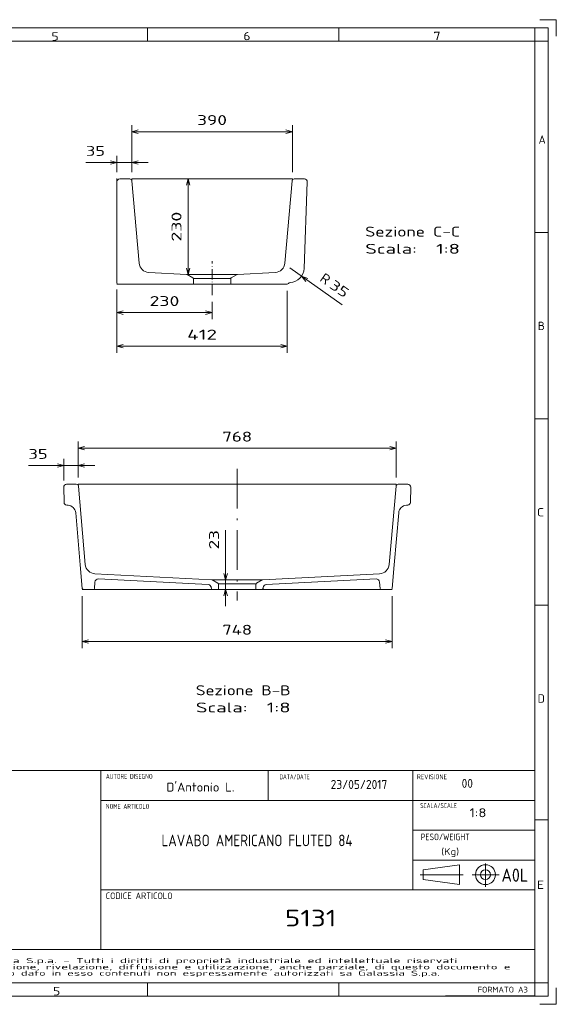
# Model space of a CAD drawing. Extents: x 0 to 420, y 0 to 297.
# Tile 17 of 17: x 258 to 420, y 0 to 297. Entities that reach past the tile are written whole.
import ezdxf
from ezdxf.enums import TextEntityAlignment as Align

# ---------------------------------------------------------------- set-up
doc = ezdxf.new("R2010")
doc.units = 0
doc.linetypes.add('DASHDOT', pattern=[18.5, 12, -3, 0.5, -3])
doc.layers.get('0').update_dxf_attribs({"lineweight": 13})
for name, color, linetype, lineweight in [('1', 7, 'Continuous', 13), ('10', 7, 'Continuous', 13), ('11', 7, 'Continuous', 13), ('2', 7, 'Continuous', 13)]:
    doc.layers.add(name, color=color, linetype=linetype, lineweight=lineweight)
doc.styles.get("Standard").update_dxf_attribs({"font": 'isocp.shx'})
doc.dimstyles.get("Standard").update_dxf_attribs({"dimtxt": 2.5, "dimasz": 2.5, "dimexe": 1.25, "dimexo": 0.625, "dimtad": 1, "dimcen": 2.5, "dimadec": 0, "dimazin": 0, "dimtfac": 1, "dimtmove": 0, "dimatfit": 0, "dimfxl": 0, "dimarcsym": 0})

# ---------------------------------------------------------------- blocks, each defined once
blk = doc.blocks.new('*D')
at = {"color": 7, "lineweight": 5, "ltscale": 0.330035}
blk.add_line((180.69, 256.03), (180.69, 269.23), dxfattribs=at)
at = {"color": 7, "lineweight": 5, "ltscale": 0.33318}
blk.add_line((192.94, 255.9), (192.94, 269.23), dxfattribs=at)
at = {"color": 7, "lineweight": 5}
for p, q in [((180.69, 267.23), (234.8, 267.23)), ((340.3, 263.22), (291.8, 263.22)), ((119.2, 219.64), (119.2, 251.39)), ((308.82, 220.17), (308.82, 248.99)), ((73.73, 245.04), (39.24, 245.04)), ((41.24, 219.64), (41.24, 245.04)), ((316.05, 208.63), (287.3, 208.63)), ((58.24, 207.61), (93.17, 207.61)), ((338.78, 198.5), (287.3, 198.5)), ((275.64, 167.73), (371.67, 167.73)), ((204.75, 166.13), (111.51, 166.13)), ((113.51, 108.62), (113.51, 166.13)), ((260.6, 162.53), (280.64, 162.53)), ((181.79, 134.84), (205.5, 146.8)), ((320.15, 120.13), (320.15, 143.03)), ((184.82, 108.62), (111.51, 108.62)), ((134.43, 107.5), (134.43, 84.61)), ((239.2, 107.5), (239.2, 84.61)), ((276.86, 109.47), (370.4, 109.47)), ((134.43, 86.61), (239.2, 86.61))]:
    blk.add_line(p, q, dxfattribs=at)
at = {"color": 7, "lineweight": 5, "ltscale": 0.355855}
for p, q in [((291.8, 250.99), (291.8, 265.22)), ((340.3, 250.99), (340.3, 265.22))]:
    blk.add_line(p, q, dxfattribs=at)
at = {"color": 7, "lineweight": 5, "ltscale": 0.476013}
blk.add_line((172.78, 258.97), (191.82, 258.97), dxfattribs=at)
at = {"color": 7, "lineweight": 5, "ltscale": 0.123454}
blk.add_line((180.69, 256.03), (180.69, 260.97), dxfattribs=at)
at = {"color": 7, "lineweight": 5, "ltscale": 0.121798}
blk.add_line((287.3, 251.05), (287.3, 255.93), dxfattribs=at)
at = {"color": 7, "lineweight": 5, "ltscale": 0.1235}
blk.add_line((291.8, 250.99), (291.8, 255.93), dxfattribs=at)
at = {"color": 7, "lineweight": 5, "ltscale": 0.4714}
blk.add_line((296.8, 253.93), (277.94, 253.93), dxfattribs=at)
at = {"color": 7, "lineweight": 5, "ltscale": 0.38993}
blk.add_line((105.6, 251.39), (121.2, 251.39), dxfattribs=at)
at = {"color": 7, "lineweight": 5, "ltscale": 0.484375}
blk.add_line((339.52, 222.11), (355.36, 210.96), dxfattribs=at)
at = {"color": 7, "lineweight": 5, "ltscale": 0.293922}
blk.add_line((51, 219.64), (39.24, 219.64), dxfattribs=at)
at = {"color": 7, "lineweight": 5, "ltscale": 0.309228}
for p, q in [((58.24, 217.98), (58.24, 205.61)), ((93.17, 217.98), (93.17, 205.61))]:
    blk.add_line(p, q, dxfattribs=at)
at = {"color": 7, "lineweight": 5, "ltscale": 0.376598}
for p, q in [((104.48, 218.01), (104.48, 202.95)), ((106.1, 219.64), (121.17, 219.64))]:
    blk.add_line(p, q, dxfattribs=at)
at = {"color": 7, "lineweight": 5, "ltscale": 0.37743}
blk.add_line((106.1, 219.64), (121.2, 219.64), dxfattribs=at)
at = {"color": 7, "lineweight": 5, "ltscale": 0.224499}
blk.add_line((287.3, 215.61), (287.3, 206.63), dxfattribs=at)
at = {"color": 7, "lineweight": 5, "ltscale": 0.468372}
for p, q in [((287.3, 215.24), (287.3, 196.5)), ((338.78, 215.24), (338.78, 196.5))]:
    blk.add_line(p, q, dxfattribs=at)
at = {"color": 7, "lineweight": 5, "ltscale": 0.132243}
blk.add_line((316.05, 211.92), (316.05, 206.63), dxfattribs=at)
at = {"color": 7, "lineweight": 5, "ltscale": 0.271161}
for p, q in [((275.64, 158.88), (275.64, 169.73)), ((371.67, 158.88), (371.67, 169.73))]:
    blk.add_line(p, q, dxfattribs=at)
at = {"color": 7, "lineweight": 5, "ltscale": 0.163428}
blk.add_line((271.27, 157.99), (271.27, 164.53), dxfattribs=at)
at = {"color": 7, "lineweight": 5, "ltscale": 0.141171}
blk.add_line((275.64, 158.88), (275.64, 164.53), dxfattribs=at)
at = {"color": 7, "lineweight": 5, "ltscale": 0.391449}
for p, q in [((276.86, 123.13), (276.86, 107.47)), ((370.4, 123.13), (370.4, 107.47))]:
    blk.add_line(p, q, dxfattribs=at)
at = {"color": 7, "lineweight": 5}
for points in [[(182.62, 267.75), (180.69, 267.23), (182.62, 266.71)], [(191.01, 266.71), (192.94, 267.23), (191.01, 267.75)], [(293.73, 263.74), (291.8, 263.22), (293.73, 262.7)], [(338.37, 262.7), (340.3, 263.22), (338.37, 263.74)], [(178.76, 258.45), (180.69, 258.97), (178.76, 259.49)], [(188.75, 259.49), (186.82, 258.97), (188.75, 258.45)], [(285.37, 253.41), (287.3, 253.93), (285.37, 254.44)], [(293.73, 254.44), (291.8, 253.93), (293.73, 253.41)], [(119.72, 249.45), (119.2, 251.39), (118.68, 249.45)], [(309.33, 247.05), (308.82, 248.99), (308.3, 247.05)], [(41.76, 243.1), (41.24, 245.04), (40.72, 243.1)], [(40.72, 221.57), (41.24, 219.64), (41.76, 221.57)], [(118.68, 221.57), (119.2, 219.64), (119.72, 221.57)], [(308.3, 222.1), (308.82, 220.17), (309.33, 222.1)], [(119.68, 217.7), (119.17, 219.64), (118.65, 217.7)], [(344.97, 218.9), (343.09, 219.59), (344.38, 218.06)], [(60.17, 208.13), (58.24, 207.61), (60.17, 207.09)], [(91.24, 207.09), (93.17, 207.61), (91.24, 208.13)], [(289.23, 209.15), (287.3, 208.63), (289.23, 208.11)], [(314.12, 208.11), (316.05, 208.63), (314.12, 209.15)], [(106.41, 205.46), (104.48, 204.95), (106.41, 204.43)], [(289.23, 199.02), (287.3, 198.5), (289.23, 197.98)], [(336.84, 197.98), (338.78, 198.5), (336.84, 199.02)], [(277.57, 168.25), (275.64, 167.73), (277.57, 167.21)], [(369.74, 167.21), (371.67, 167.73), (369.74, 168.25)], [(114.03, 164.19), (113.51, 166.13), (112.99, 164.19)], [(269.34, 162.01), (271.27, 162.53), (269.34, 163.05)], [(277.57, 163.05), (275.64, 162.53), (277.57, 162.01)], [(190.35, 138.58), (191.84, 139.91), (189.88, 139.5)], [(183.29, 136.17), (181.79, 134.84), (183.75, 135.25)], [(319.63, 129.99), (320.15, 128.06), (320.67, 129.99)], [(320.67, 123.2), (320.15, 125.13), (319.63, 123.2)], [(112.99, 110.56), (113.51, 108.62), (114.03, 110.56)], [(278.79, 109.99), (276.86, 109.47), (278.79, 108.96)], [(368.47, 108.96), (370.4, 109.47), (368.47, 109.99)], [(136.36, 87.13), (134.43, 86.61), (136.36, 86.09)], [(237.27, 86.09), (239.2, 86.61), (237.27, 87.13)]]:
    blk.add_lwpolyline(points, dxfattribs=at)
for centre, radius, start, end in [((104.48, 219.64), 14.69, 270, 0), ((186.82, 137.38), 5.63, 6.409, 69.6283), ((186.82, 137.38), 5.63, 200.3716, 227.1526)]:
    blk.add_arc(centre, radius, start, end, dxfattribs=at)
for s, p, p2 in [('98', (193.37, 269.23), (199.17, 269.23)), (' N.8 RICAMI', (200.17, 269.23), (234.8, 269.23)), ('49', (172.78, 260.97), (178.58, 260.97)), ('768', (319.15, 169.73), (328.16, 169.73)), ('35', (260.6, 164.53), (266.41, 164.53)), ('748', (319.12, 111.47), (328.13, 111.47)), ('838', (182.31, 88.61), (191.32, 88.61))]:
    blk.add_text(s, height=3, dxfattribs=at).set_placement(p, p2, align=Align.FIT)
for s, rotation, p, p2 in [('390', 360, (311.55, 265.22), (320.55, 265.22)), ('35', 360, (277.94, 255.93), (283.75, 255.93)), ('254', 90, (117.2, 231.01), (117.2, 240.01)), ('230', 90, (306.82, 230.07), (306.82, 239.08)), ('203', 90, (39.24, 227.83), (39.24, 236.84)), ('R', 324.8562, (348.33, 218.35), (350.46, 216.85)), ('35', 324.8562, (351.28, 216.28), (356.03, 212.93)), ('%%d', 45, (114.3, 212.36), (115.85, 213.92)), ('280', 359.9973, (71.2, 209.61), (80.21, 209.61)), ('90', 45, (110.62, 207.83), (114.72, 211.94)), ('230', 360, (297.17, 210.63), (306.18, 210.63)), ('412', 360, (308.53, 200.5), (317.54, 200.5)), ('90', 26.7808, (199.41, 145.97), (204.59, 148.59)), ('%%c', 26.7808, (195.84, 144.17), (198.52, 145.52)), ('23', 90, (318.15, 137.22), (318.15, 143.03)), ('460', 90, (111.51, 132.87), (111.51, 141.88))]:
    blk.add_text(s, height=3, rotation=rotation, dxfattribs=at).set_placement(p, p2, align=Align.FIT)
blk = doc.blocks.new('BLOCK4')
at = {"layer": '10', "color": 7, "lineweight": 5}
blk.add_text('FORMATO A3', height=1.75, dxfattribs=at).set_placement((396.23, 3.55), (411.41, 3.55), align=Align.FIT)
blk = doc.blocks.new('BLOCK12')
at = {"layer": '10', "color": 7, "lineweight": 5}
blk.add_text('5', height=2.5, dxfattribs=at).set_placement((267.59, 290.69), (269.76, 290.69), align=Align.FIT)
blk = doc.blocks.new('BLOCK13')
at = {"layer": '10', "color": 7, "lineweight": 5}
blk.add_text('6', height=2.5, dxfattribs=at).set_placement((325.49, 290.82), (327.66, 290.82), align=Align.FIT)
blk = doc.blocks.new('BLOCK14')
at = {"layer": '10', "color": 7, "lineweight": 5}
blk.add_text('7', height=2.5, dxfattribs=at).set_placement((382.89, 290.87), (385.06, 290.87), align=Align.FIT)
blk = doc.blocks.new('BLOCK18')
at = {"layer": '10', "color": 7, "lineweight": 5}
blk.add_text('5', height=2.5, dxfattribs=at).set_placement((268.05, 2.71), (270.22, 2.71), align=Align.FIT)
blk = doc.blocks.new('BLOCK19')
at = {"layer": '10', "color": 7, "lineweight": 5}
blk.add_text('E', height=2.5, rotation=0, dxfattribs=at).set_placement((414.13, 34.79), (416.3, 34.79), align=Align.FIT)
blk = doc.blocks.new('BLOCK20')
at = {"layer": '10', "color": 7, "lineweight": 5}
blk.add_text('D', height=2.5, rotation=0, dxfattribs=at).set_placement((414.38, 90.99), (416.54, 90.99), align=Align.FIT)
blk = doc.blocks.new('BLOCK21')
at = {"layer": '10', "color": 7, "lineweight": 5}
blk.add_text('C', height=2.5, rotation=0, dxfattribs=at).set_placement((414.12, 147.19), (416.29, 147.19), align=Align.FIT)
blk = doc.blocks.new('BLOCK22')
at = {"layer": '10', "color": 7, "lineweight": 5}
blk.add_text('B', height=2.5, rotation=0, dxfattribs=at).set_placement((414.38, 203.39), (416.55, 203.39), align=Align.FIT)
blk = doc.blocks.new('BLOCK23')
at = {"layer": '10', "color": 7, "lineweight": 5}
blk.add_text('A', height=2.5, rotation=0, dxfattribs=at).set_placement((414.63, 259.59), (416.8, 259.59), align=Align.FIT)
blk = doc.blocks.new('BLOCK24')
at = {"layer": '1', "color": 7, "lineweight": 5, "width": 0.765}
blk.add_text('A0L', height=3.999, dxfattribs=at).set_placement((403.44, 36.97), (411.51, 36.97), align=Align.FIT)
blk = doc.blocks.new('BLOCK25')
at = {"layer": '1', "color": 7, "lineweight": 5, "width": 0.765}
blk.add_text('(Kg)', height=1.999, dxfattribs=at).set_placement((385.26, 45.06), (390.64, 45.06), align=Align.FIT)
blk = doc.blocks.new('BLOCK26')
at = {"layer": '1', "color": 7, "lineweight": 5, "width": 0.765}
blk.add_text('REVISIONE', height=1.499, dxfattribs=at).set_placement((377.89, 67.89), (386.97, 67.89), align=Align.FIT)
blk = doc.blocks.new('BLOCK27')
at = {"layer": '1', "color": 7, "lineweight": 5, "width": 0.765}
blk.add_text('SCALA/SCALE', height=1.499, dxfattribs=at).set_placement((378.89, 59.21), (389.99, 59.21), align=Align.FIT)
blk = doc.blocks.new('BLOCK28')
at = {"layer": '1', "color": 7, "lineweight": 5, "width": 0.765}
blk.add_text('PESO/WEIGHT', height=1.999, dxfattribs=at).set_placement((379.04, 49.5), (393.85, 49.5), align=Align.FIT)
blk = doc.blocks.new('BLOCK29')
at = {"layer": '1', "color": 7, "lineweight": 5, "width": 0.765}
blk.add_text('DATA/DATE', height=1.499, dxfattribs=at).set_placement((336.44, 67.89), (345.53, 67.89), align=Align.FIT)
blk = doc.blocks.new('BLOCK30')
at = {"layer": '1', "color": 7, "lineweight": 5, "width": 0.765}
blk.add_text('CODICE ARTICOLO', height=1.999, dxfattribs=at).set_placement((283.95, 31.73), (304.14, 31.73), align=Align.FIT)
blk = doc.blocks.new('BLOCK31')
at = {"layer": '1', "color": 7, "lineweight": 5, "width": 1.35}
for s, p, p2 in [('COPYRIGHT  Gallassia S.p.a. - Tutti i diritti di proprietà industriale ed intellettuale riservati', (217.31, 12.44), (390.17, 12.44)), ("E' vietata la riproduzione, rivelazione, diffusione e utilizzazione, anche parziale, di questo documento e", (217.31, 10.54), (406.21, 10.54)), ('di ogni informazione o dato in esso contenuti non espressamente autorizzati sa Galassia S.p.a.', (217.31, 8.64), (384.82, 8.64))]:
    blk.add_text(s, height=1.5, dxfattribs=at).set_placement(p, p2, align=Align.FIT)
blk = doc.blocks.new('BLOCK32')
at = {"layer": '1', "color": 7, "lineweight": 5, "width": 0.765}
blk.add_text('AUTORE DISEGNO', height=1.499, dxfattribs=at).set_placement((283.99, 68), (298.12, 68), align=Align.FIT)
blk = doc.blocks.new('BLOCK33')
at = {"layer": '1', "color": 7, "lineweight": 5, "width": 0.765}
blk.add_text('NOME ARTICOLO', height=1.499, dxfattribs=at).set_placement((284, 58.95), (297.12, 58.95), align=Align.FIT)
blk = doc.blocks.new('BLOCK38')
at = {"layer": '2', "color": 7, "lineweight": 5, "width": 0.72}
blk.add_text("D'Antonio L.", height=2.7, dxfattribs=at).set_placement((302.3, 64.16), (322.83, 64.16), align=Align.FIT)
blk = doc.blocks.new('BLOCK39')
at = {"layer": '2', "color": 7, "lineweight": 5, "width": 0.72}
blk.add_text('23/05/2017', height=2.7, dxfattribs=at).set_placement((351.86, 64.96), (368.97, 64.96), align=Align.FIT)
blk = doc.blocks.new('BLOCK40')
at = {"layer": '2', "color": 7, "lineweight": 5, "width": 0.72}
blk.add_text('00', height=2.7, dxfattribs=at).set_placement((391.41, 65.28), (394.83, 65.28), align=Align.FIT)
blk = doc.blocks.new('BLOCK41')
at = {"layer": '2', "color": 7, "lineweight": 5, "width": 0.72}
blk.add_text('1:8', height=2.7, dxfattribs=at).set_placement((393.78, 56.43), (398.91, 56.43), align=Align.FIT)
blk = doc.blocks.new('BLOCK42')
at = {"layer": '2', "color": 7, "lineweight": 5, "width": 0.72}
blk.add_text('LAVABO AMERICANO FLUTED 84', height=3.5, dxfattribs=at).set_placement((300.79, 47.68), (358.45, 47.68), align=Align.FIT)
blk = doc.blocks.new('BLOCK43')
at = {"layer": '2', "color": 7, "lineweight": 5}
blk.add_text('5131', height=5, dxfattribs=at).set_placement((338.06, 23.51), (353.6, 23.51), align=Align.FIT)
blk = doc.blocks.new('BLOCK49')
at = {"color": 7, "lineweight": 5}
for s, p, p2 in [('Sezione B-B', (-100, -503.3), (129, -503.3)), ('Scala:', (-100, -544.8), (24.9, -544.8)), ('  1:8', (24.9, -544.8), (129, -544.8))]:
    blk.add_text(s, height=24, dxfattribs=at).set_placement(p, p2, align=Align.FIT)
blk = doc.blocks.new('BLOCK50')
at = {"color": 7, "lineweight": 5}
for p, q in [((-388.7, 6), (-412.1, 6)), ((-412.1, 6), (-388.7, 6)), ((-367.2, -187.4), (-383.7, 1.4)), ((-367.2, -187.4), (-383.7, 1.4)), ((367.2, -187.4), (383.7, 1.4)), ((367.2, -187.4), (383.7, 1.4)), ((412.1, 6), (388.7, 6)), ((388.7, 6), (412.1, 6)), ((-418.4, -37.7), (-419.1, -1.1)), ((-418.4, -37.7), (-419.1, -1.1)), ((418.4, -37.7), (419.1, -1.1)), ((418.4, -37.7), (419.1, -1.1)), ((-379.1, -188.5), (-390.1, -63)), ((-379.1, -188.5), (-390.1, -63)), ((379.1, -188.5), (390.1, -63)), ((379.1, -188.5), (390.1, -63)), ((-374.2, -245.3), (-379.1, -188.5)), ((-374.2, -245.3), (-379.1, -188.5)), ((374.2, -245.3), (379.1, -188.5)), ((374.2, -245.3), (379.1, -188.5)), ((-61.7, -224.6), (-343.6, -210.2)), ((-61.7, -224.6), (-343.6, -210.2)), ((61.7, -224.6), (343.6, -210.2)), ((61.7, -224.6), (343.6, -210.2)), ((-70.1, -236.1), (-335.2, -222.7)), ((-70.1, -236.1), (-335.2, -222.7)), ((70.1, -236.1), (335.2, -222.7)), ((70.1, -236.1), (335.2, -222.7)), ((-371.2, -248), (-347.9, -248)), ((347.9, -248), (371.2, -248))]:
    blk.add_line(p, q, dxfattribs=at)
at = {"color": 7, "lineweight": 5, "ltscale": 0.08212}
for p, q in [((-408.6, -44.8), (-411.9, -44.6)), ((-408.6, -44.8), (-411.9, -44.6)), ((408.6, -44.8), (411.9, -44.6)), ((408.6, -44.8), (411.9, -44.6))]:
    blk.add_line(p, q, dxfattribs=at)
at = {"color": 7, "lineweight": 5, "ltscale": 0.38395}
for p, q in [((-345, -245.3), (-343.6, -230)), ((343.6, -230), (345, -245.3))]:
    blk.add_line(p, q, dxfattribs=at)
at = {"color": 7, "lineweight": 5, "ltscale": 0.399473}
for p, q in [((-46.5, -232.9), (-60.3, -224.9)), ((-46.5, -232.9), (-60.3, -224.9)), ((46.5, -232.9), (60.3, -224.9)), ((46.5, -232.9), (60.3, -224.9))]:
    blk.add_line(p, q, dxfattribs=at)
at = {"color": 7, "lineweight": 5, "ltscale": 0.311596}
for p, q in [((-45, -248), (-45, -235.5)), ((-45, -235.5), (-45, -248)), ((45, -248), (45, -235.5)), ((45, -235.5), (45, -248))]:
    blk.add_line(p, q, dxfattribs=at)
at = {"color": 7, "lineweight": 5, "ltscale": 0.055759}
for p, q in [((-62.6, -243.2), (-62.3, -245.4)), ((-62.6, -243.2), (-62.3, -245.4)), ((62.6, -243.2), (62.3, -245.4)), ((62.6, -243.2), (62.3, -245.4))]:
    blk.add_line(p, q, dxfattribs=at)
at = {"color": 7, "lineweight": 5, "ltscale": 0.358646}
for p, q in [((-59.3, -248), (-45, -248)), ((45, -248), (59.3, -248))]:
    blk.add_line(p, q, dxfattribs=at)
at = {"color": 7, "lineweight": 5}
for centre, radius, start, end in [((-412.1, -1), 7, 90, 181), ((-412.1, -1), 7, 90, 181), ((-388.7, 1), 5, 5, 90), ((-388.7, 1), 5, 5, 90), ((388.7, 1), 5, 90, 175), ((388.7, 1), 5, 90, 175), ((412.1, -1), 7, 359, 450), ((412.1, -1), 7, 359, 450), ((-411.4, -37.6), 7, 181, 266), ((-410, -64.7), 20, 5, 86), ((-410, -64.7), 20, 5, 86), ((410, -64.7), 20, 94, 175), ((410, -64.7), 20, 94, 175), ((411.4, -37.6), 7, 274, 359), ((-342.3, -185.3), 25, 185, 267.0919), ((-342.3, -185.3), 25, 185, 267.0919), ((342.3, -185.3), 25, 272.9081, 355), ((342.3, -185.3), 25, 272.9081, 355), ((-335.7, -230.7), 8, 87.0919, 175), ((-335.7, -230.7), 8, 87.0919, 175), ((-70.5, -244.1), 8, 7, 87.0919), ((-70.5, -244.1), 8, 7, 87.0919), ((-61.8, -227.5), 3, 60.0001, 87.0918), ((-61.8, -227.5), 3, 60.0001, 87.0918), ((-48, -235.5), 3, 0.0062, 59.9938), ((-48, -235.5), 3, 0.0062, 59.9938), ((48, -235.5), 3, 120.0062, 179.9938), ((48, -235.5), 3, 120.0062, 179.9938), ((61.8, -227.5), 3, 92.9082, 119.9999), ((61.8, -227.5), 3, 92.9082, 119.9999), ((70.5, -244.1), 8, 92.9081, 173), ((70.5, -244.1), 8, 92.9081, 173), ((335.7, -230.7), 8, 5, 92.9081), ((335.7, -230.7), 8, 5, 92.9081), ((-371.2, -245), 3, 185, 270), ((-371.2, -245), 3, 185, 270), ((-347.9, -245), 3, 270, 355), ((-59.3, -245), 3, 187, 270), ((-59.3, -245), 3, 187, 270), ((59.3, -245), 3, 270, 353), ((59.3, -245), 3, 270, 353), ((347.9, -245), 3, 185, 270), ((371.2, -245), 3, 270, 355), ((371.2, -245), 3, 270, 355)]:
    blk.add_arc(centre, radius, start, end, dxfattribs=at)
blk = doc.blocks.new('BLOCK52')
at = {"color": 7, "lineweight": 5}
for s, p, p2 in [('Scala:', (-174.8, -600), (-174.8, -724.9)), ('Sezione C-C', (-133.3, -600), (-133.3, -829)), ('  1:8', (-174.8, -724.9), (-174.8, -829))]:
    blk.add_text(s, height=24, rotation=270, dxfattribs=at).set_placement(p, p2, align=Align.FIT)
blk = doc.blocks.new('BLOCK53')
at = {"color": 7, "lineweight": 5}
for p, q in [((-245, 0), (-1, 0)), ((-245, 0), (-1, 0)), ((-248, -185), (-248, -3)), ((6, -31.4), (6, -7)), ((-197.1, -53.8), (1.4, -36.4)), ((-197.1, -53.8), (1.4, -36.4)), ((-224.6, -168.3), (-219.9, -77.4)), ((-224.6, -168.3), (-219.9, -77.4)), ((-248, -411.8), (-248, -275)), ((-224.6, -291.7), (-219.9, -382.6)), ((-224.6, -291.7), (-219.9, -382.6)), ((-197.1, -406.2), (1.4, -423.6)), ((-197.1, -406.2), (1.4, -423.6)), ((6, -428.6), (6, -453)), ((-1.2, -460), (-210.2, -452.7))]:
    blk.add_line(p, q, dxfattribs=at)
at = {"color": 7, "lineweight": 5, "ltscale": 0.311595}
for p, q in [((-235.5, -185), (-248, -185)), ((-248, -185), (-235.5, -185)), ((-248, -275), (-235.5, -275)), ((-235.5, -275), (-248, -275))]:
    blk.add_line(p, q, dxfattribs=at)
at = {"color": 7, "lineweight": 5, "ltscale": 0.399477}
for p, q in [((-224.9, -169.7), (-232.9, -183.5)), ((-232.9, -183.5), (-224.9, -169.7)), ((-232.9, -276.5), (-224.9, -290.3)), ((-224.9, -290.3), (-232.9, -276.5))]:
    blk.add_line(p, q, dxfattribs=at)
at = {"color": 7, "lineweight": 5}
for centre, radius, start, end in [((-1, -7), 7, 0, 90), ((-1, -7), 7, 0, 90), ((-245, -3), 3, 90, 180), ((1, -31.4), 5, 275, 360), ((1, -31.4), 5, 275, 360), ((-195, -78.7), 25, 95, 177.0919), ((-195, -78.7), 25, 95, 177.0919), ((-235.5, -182), 3, 270.0062, 329.9938), ((-235.5, -182), 3, 270.0062, 329.9938), ((-227.5, -168.2), 3, 330.0001, 357.0918), ((-227.5, -168.2), 3, 330.0001, 357.0918), ((-235.5, -278), 3, 30.0062, 89.9938), ((-235.5, -278), 3, 30.0062, 89.9938), ((-227.5, -291.8), 3, 2.9082, 29.9999), ((-227.5, -291.8), 3, 2.9082, 29.9999), ((-195, -381.3), 25, 182.9081, 265), ((-195, -381.3), 25, 182.9081, 265), ((-245, -411.8), 3, 180, 240.1076), ((-249, -418.8), 5, 1.4619, 60.1076), ((-209, -417.7), 35, 181.4619, 268), ((1, -428.6), 5, 0, 85), ((1, -428.6), 5, 0, 85), ((-1, -453), 7, 268, 360), ((-1, -453), 7, 268, 360)]:
    blk.add_arc(centre, radius, start, end, dxfattribs=at)

msp = doc.modelspace()

# ---------------------------------------------------------------- linework, layer by layer
at = {"color": 7, "lineweight": 5, "ltscale": 0.020451}
msp.add_line((287.2992, 248.2359), (287.2992, 249.054), dxfattribs=at)
at = {"color": 7, "lineweight": 5, "ltscale": 0.014318}
for p, q in [((291.8491, 248.4154), (291.7992, 248.9859)), ((340.2517, 248.4154), (340.3016, 248.9859)), ((275.6929, 156.3106), (275.643, 156.8811)), ((371.6211, 156.3106), (371.671, 156.8811))]:
    msp.add_line(p, q, dxfattribs=at)
at = {"color": 7, "lineweight": 5}
for p, q in [((291.7992, 248.9859), (340.3016, 248.9859)), ((287.2992, 217.2359), (338.7766, 217.2359)), ((275.643, 156.8811), (371.671, 156.8811)), ((276.8554, 125.1311), (370.399, 125.1311)), ((6.5, 6.5), (413.5, 6.5)), ((386.5, 2.5137), (413.5, 2.5137))]:
    msp.add_line(p, q, dxfattribs=at)
at = {"color": 7, "linetype": 'DASHDOT', "lineweight": 5, "ltscale": 0.25714}
msp.add_line((316.0504, 213.9207), (316.0504, 224.2063), dxfattribs=at)
at = {"color": 7, "lineweight": 5, "ltscale": 0.385538}
msp.add_line((308.3396, 220.1671), (323.7611, 220.1671), dxfattribs=at)
at = {"color": 7, "lineweight": 5, "ltscale": 0.283319}
msp.add_line((310.384, 218.9651), (321.7168, 218.9651), dxfattribs=at)
at = {"color": 7, "lineweight": 5, "ltscale": 0.28125}
msp.add_line((310.4254, 217.2359), (321.6754, 217.2359), dxfattribs=at)
at = {"color": 7, "linetype": 'DASHDOT', "lineweight": 5}
msp.add_line((323.657, 161.5425), (323.657, 121.8464), dxfattribs=at)
at = {"color": 7, "lineweight": 5, "ltscale": 0.385537}
msp.add_line((315.9463, 128.0623), (331.3678, 128.0623), dxfattribs=at)
at = {"color": 7, "lineweight": 5, "ltscale": 0.283564}
msp.add_line((317.9857, 126.8696), (329.3283, 126.8696), dxfattribs=at)
at = {"layer": '1', "color": 7, "lineweight": 5}
for p, q in [((413.5, 83.4984), (413.5, 6.5)), ((413.5, 70.4987), (214.5, 70.4987)), ((282.5029, 70.4987), (282.5029, 16.4999)), ((413.5, 61.4989), (282.5029, 61.4989)), ((376.7167, 61.4989), (376.7167, 34.4995)), ((413.5, 52.4991), (376.7167, 52.4991)), ((413.5, 43.4993), (376.7167, 43.4993)), ((413.5, 34.4995), (282.5029, 34.4995)), ((214.5, 16.4999), (413.5, 16.4999)), ((214.5, 6.5), (413.5, 6.5))]:
    msp.add_line(p, q, dxfattribs=at)
at = {"layer": '1', "color": 7, "lineweight": 5, "ltscale": 0.224995}
for p, q in [((332.9745, 70.4987), (332.9745, 61.4989)), ((376.6833, 70.4987), (376.6833, 61.4989))]:
    msp.add_line(p, q, dxfattribs=at)
at = {"layer": '1', "color": 7, "lineweight": 5, "ltscale": 0.277539}
for p, q in [((379.7546, 40.6038), (390.7544, 42.1038)), ((379.7546, 37.6039), (390.7544, 36.1039))]:
    msp.add_line(p, q, dxfattribs=at)
at = {"layer": '1', "color": 7, "lineweight": 5, "ltscale": 0.149997}
msp.add_line((390.7544, 42.1038), (390.7544, 36.1039), dxfattribs=at)
at = {"layer": '1', "color": 7, "lineweight": 5, "ltscale": 0.176883}
msp.add_line((398.5991, 42.4644), (398.5991, 35.3891), dxfattribs=at)
at = {"layer": '1', "color": 7, "lineweight": 5, "ltscale": 0.325618}
msp.add_line((378.8597, 39.1038), (391.8844, 39.1038), dxfattribs=at)
at = {"layer": '1', "color": 7, "lineweight": 5, "ltscale": 0.074998}
msp.add_line((379.7546, 40.6038), (379.7546, 37.6039), dxfattribs=at)
at = {"layer": '1', "color": 7, "lineweight": 5, "ltscale": 0.205623}
msp.add_line((394.5534, 39.1038), (402.7783, 39.1038), dxfattribs=at)
at = {"layer": '1', "color": 7, "lineweight": 5}
for radius in [2.9999, 1.5]:
    msp.add_circle((398.5991, 39.1038), radius, dxfattribs=at)
at = {"layer": '10', "color": 7, "lineweight": 5, "ltscale": 0.125}
for p, q in [((420, 297), (415, 297)), ((420, 292), (420, 297)), ((420, 0), (420, 5)), ((415, 0), (420, 0))]:
    msp.add_line(p, q, dxfattribs=at)
at = {"layer": '10', "color": 7, "lineweight": 5}
for p, q in [((2.5, 294.5), (417.5, 294.5)), ((417.5, 294.5), (417.5, 2.5)), ((6.5, 290.5), (413.5, 290.5)), ((413.5, 290.5), (413.5, 2.5)), ((413.5, 290.5), (413.5, 6.5)), ((417.5, 2.5), (2.5, 2.5))]:
    msp.add_line(p, q, dxfattribs=at)
at = {"layer": '10', "color": 7, "lineweight": 5, "ltscale": 0.1}
for p, q in [((296.5714, 290.5), (296.5714, 294.5)), ((354.2857, 290.5), (354.2857, 294.5)), ((413.5, 290.5), (413.5, 294.5)), ((413.5, 290.5), (417.5, 290.5)), ((413.5, 232.8), (417.5, 232.8)), ((413.5, 176.6), (417.5, 176.6)), ((413.5, 120.4), (417.5, 120.4)), ((413.5, 55.6143), (417.5, 55.6143)), ((413.5, 55.6143), (417.5, 55.6143)), ((296.5714, 2.5), (296.5714, 6.5)), ((354.2857, 2.5), (354.2857, 6.5)), ((413.5, 2.5), (413.5, 6.5)), ((413.5, 6.5), (417.5, 6.5)), ((413.5, 2.5), (417.5, 2.5))]:
    msp.add_line(p, q, dxfattribs=at)
at = {"layer": '11', "color": 7, "lineweight": 5}
msp.add_line((413.5, 2.5), (382.5, 2.5), dxfattribs=at)

# ---------------------------------------------------------------- block references
at = {"lineweight": 0, "xscale": 0.125, "yscale": 0.125, "zscale": 0.125, "rotation": 90.0000000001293}
for name in ['BLOCK53', 'BLOCK52']:
    msp.add_blockref(name, (287.2992, 248.2359), dxfattribs=at)
at = {"lineweight": 0, "xscale": 0.125, "yscale": 0.125, "zscale": 0.125}
for name in ['BLOCK50', 'BLOCK49']:
    msp.add_blockref(name, (323.657, 156.1311), dxfattribs=at)
at = {"layer": '1', "lineweight": 0}
for name in ['BLOCK32', 'BLOCK29', 'BLOCK26', 'BLOCK33', 'BLOCK27', 'BLOCK28', 'BLOCK25', 'BLOCK24', 'BLOCK30', 'BLOCK31']:
    msp.add_blockref(name, (0, 0), dxfattribs=at)
at = {"layer": '10', "lineweight": 0}
for name in ['BLOCK12', 'BLOCK13', 'BLOCK14', 'BLOCK23', 'BLOCK22', 'BLOCK21', 'BLOCK20', 'BLOCK19', 'BLOCK18', 'BLOCK4']:
    msp.add_blockref(name, (0, 0), dxfattribs=at)
at = {"layer": '2', "lineweight": 0}
for name in ['BLOCK38', 'BLOCK39', 'BLOCK40', 'BLOCK41', 'BLOCK42', 'BLOCK43']:
    msp.add_blockref(name, (0, 0), dxfattribs=at)

# ---------------------------------------------------------------- dimensions: what is measured, and where the dimension line sits
at = {"color": 0, "lineweight": 0}
for base, p1, p2, angle, middle, dimtype in [((113.5088, 108.6247), (206.754, 166.1266), (186.8165, 108.6247), 269.998569, (113.5088, 137.3757), 160), ((134.4319, 86.6082), (239.2011, 109.4997), (134.4319, 109.4997), 180, (186.8165, 86.6082), 161), ((186.8165, 258.9674), (180.6915, 254.0292), (186.8165, 257.4626), 359.998092, (175.6783, 258.9674), 160), ((276.8554, 109.4732), (370.399, 125.1311), (276.8554, 125.1311), 179.999046, (323.6272, 109.4732), 160), ((371.671, 167.7276), (275.643, 156.8811), (371.671, 156.8811), 359.998092, (323.657, 167.7276), 160), ((271.2726, 162.528), (275.643, 156.8811), (271.2726, 155.9909), 179.999046, (263.5066, 162.528), 160), ((320.1514, 125.1311), (315.9463, 128.0623), (276.8554, 125.1311), 269.998569, (320.1514, 140.1231), 160), ((119.1988, 219.6351), (103.6016, 251.3851), (104.1016, 219.6351), 269.998569, (119.1988, 235.5101), 160), ((41.2423, 245.0359), (52.9992, 219.6351), (75.7254, 245.0359), 89.999523, (41.2423, 232.3355), 160), ((58.2355, 207.6098), (93.1744, 219.9773), (58.2361, 219.9789), 179.997258, (75.7046, 207.609), 161), ((287.2992, 198.5011), (338.7766, 217.2359), (287.2992, 217.2359), 180, (313.0379, 198.5011), 161), ((316.0504, 208.631), (287.2992, 217.6109), (316.0504, 213.9207), 359.998092, (301.6748, 208.631), 160)]:
    dim = msp.add_linear_dim(base=base, p1=p1, p2=p2, angle=angle, dimstyle='Standard', override={"dimlfac": 8}, dxfattribs=at)
    dim.commit()
    dim.dimension.update_dxf_attribs({"geometry": '*D', "text_midpoint": middle, "dimtype": dimtype})
dim = msp.add_diameter_dim_2p(p1=(181.7949, 134.8409), p2=(191.8382, 139.9099), dimstyle='Standard', override={"dimlfac": 8}, dxfattribs=at)
dim.commit()
dim.dimension.update_dxf_attribs({"geometry": '*D', "text_midpoint": (201.1196, 144.5944), "dimtype": 163})
for base, p1, p2, angle, text, middle, dimtype in [((180.6915, 267.2306), (192.9415, 253.9034), (180.6915, 254.0292), 179.999046, '<> N.8 RICAMI', (214.0808, 267.2306), 160), ((340.3016, 263.2202), (291.7992, 248.9859), (340.3016, 248.9859), 0, '390', (316.0504, 263.2202), 161), ((291.7992, 253.9259), (287.2992, 249.054), (291.7992, 248.9859), 359.998092, '35', (280.8455, 253.9259), 160), ((308.8156, 248.9859), (308.3396, 220.1671), (291.7992, 248.9859), 89.997615, '230', (308.8156, 234.5765), 160)]:
    dim = msp.add_linear_dim(base=base, p1=p1, p2=p2, angle=angle, text=text, dimstyle='Standard', override={"dimlfac": 8}, dxfattribs=at)
    dim.commit()
    dim.dimension.update_dxf_attribs({"geometry": '*D', "text_midpoint": middle, "dimtype": dimtype})
dim = msp.add_angular_dim_2l(base=(111.821, 206.9141), line1=((104.4766, 219.6351), (104.4766, 220.0101)), line2=((104.4766, 219.6351), (104.1016, 219.6351)), dimstyle='Standard', dxfattribs=at)
dim.commit()
dim.dimension.update_dxf_attribs({"geometry": '*D', "text_midpoint": (114.8632, 209.2484), "dimtype": 162})
dim = msp.add_radius_dim(center=(339.516, 222.1109), mpoint=(343.0935, 219.5926), dimstyle='Standard', override={"dimlfac": 8}, dxfattribs=at)
dim.commit()
dim.dimension.update_dxf_attribs({"geometry": '*D', "text_midpoint": (351.0281, 214.0069), "dimtype": 164})

doc.saveas('drawing.dxf')
